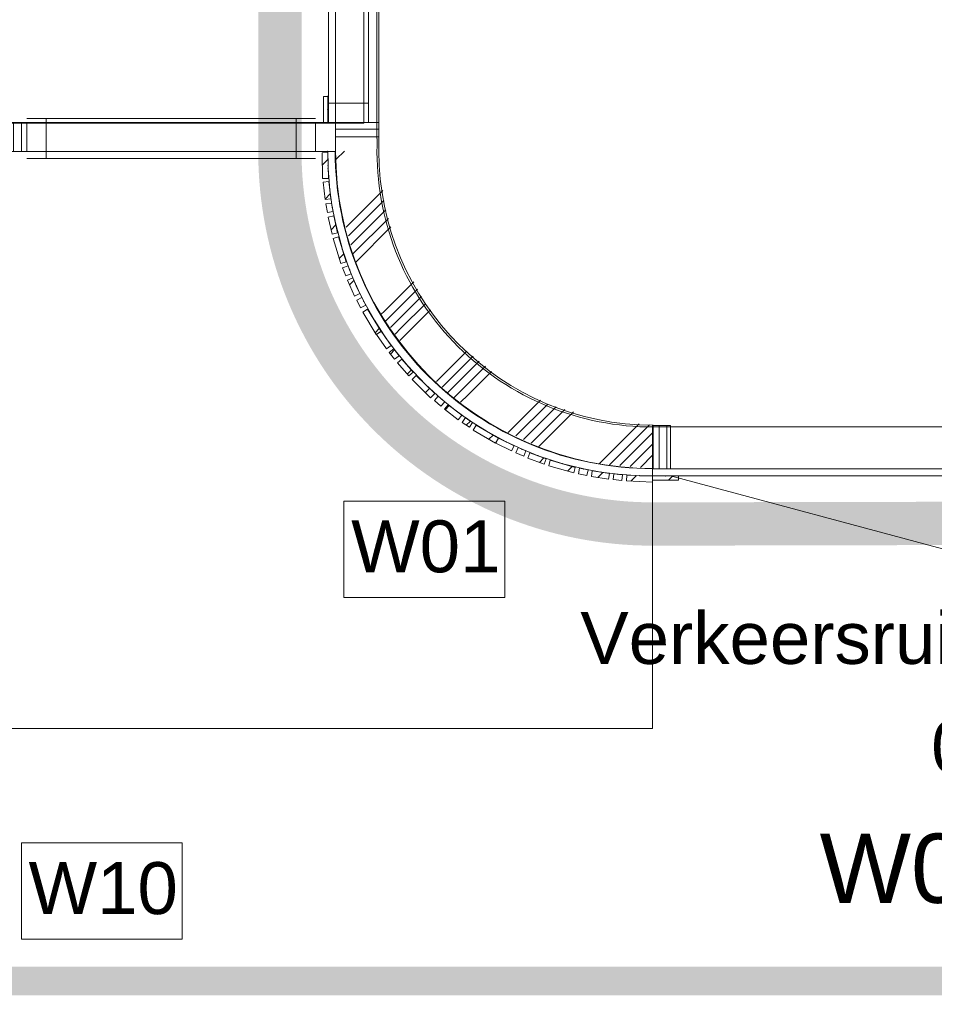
# Model space of a CAD drawing. Header units: millimetres. Extents: x -850 to 154668, y -80411 to 71019.
# Tile 200 of 236: x 72076 to 75244, y 8995 to 12406. Entities that reach past the tile are written whole.
import ezdxf
from ezdxf.enums import TextEntityAlignment as Align

# ---------------------------------------------------------------- set-up
doc = ezdxf.new("R2010")
doc.units = ezdxf.units.MM
doc.header["$MEASUREMENT"] = 0
doc.linetypes.add('B0703', pattern=[468.700004, 312.5, -156.200004])
for name, color, linetype in [('New_22 NC Binnenwanden', 7, 'Continuous'), ('New_22 NC Binnenwanden Deuren', 7, 'Continuous'), ('New_22 NC Binnenwanden Doorsnede-arcering', 7, 'Continuous'), ('New_22 NC Binnenwanden Ramen', 7, 'Continuous'), ('New_Info Wandafwerking aanduiding', 7, 'Continuous'), ('New_Info Wandafwerking aanduiding Doorsnede-arcering', 7, 'Continuous'), ('New_Z Ruimtefuncties', 7, 'Continuous'), ('New_Z Ruimtefuncties Zone omranding', 7, 'Continuous'), ('New_Z Ruimtefuncties Zone tekst', 7, 'Continuous')]:
    doc.layers.add(name, color=color, linetype=linetype)
doc.styles.add('GENERATED_STYLE_1', font='arial.ttf')
doc.styles.add('GENERATED_STYLE_2', font='arial.ttf')
pattern_1 = [(45, (0, 0), (-63.63961, 63.63961), [])]

# ---------------------------------------------------------------- blocks, each defined once
blk = doc.blocks.new('*X355')
at = {"layer": 'New_22 NC Binnenwanden Doorsnede-arcering', "color": 254, "linetype": 'Continuous', "lineweight": 0, "true_color": 0xe9ebeb}
for p, q in [((73170, 14127.4), (73320, 14127.4)), ((73170, 14100), (73320, 14100))]:
    blk.add_line(p, q, dxfattribs=at)
blk = doc.blocks.new('*X356')
at = {"layer": 'New_22 NC Binnenwanden Doorsnede-arcering', "color": 254, "linetype": 'Continuous', "lineweight": 0, "true_color": 0xe9ebeb}
for p, q in [((73170, 12027.4), (73320, 12027.4)), ((73170, 12000), (73320, 12000))]:
    blk.add_line(p, q, dxfattribs=at)
blk = doc.blocks.new('R3 bl ol 22_3')
at = {"layer": 'New_22 NC Binnenwanden Ramen', "color": 1, "linetype": 'Continuous', "lineweight": 0}
for p, q in [((-1000, 0), (-933, 0)), ((-933, 0), (-933, -139)), ((-933, 0), (-33.5, 0)), ((-33.5, -139), (-33.5, 0)), ((-33.5, 0), (0, 0)), ((0, 0), (33.5, 0)), ((33.5, 0), (33.5, -139)), ((33.5, 0), (466.5, 0)), ((466.5, -139), (466.5, 0)), ((466.5, 0), (500, 0)), ((500, 0), (533.5, 0)), ((533.5, 0), (533.5, -139)), ((533.5, 0), (933, 0)), ((933, -139), (933, 0)), ((933, 0), (1000, 0)), ((-933, -139), (-1000, -139)), ((-33.5, -139), (-933, -139)), ((0, -139), (-33.5, -139)), ((33.5, -139), (0, -139)), ((466.5, -139), (33.5, -139)), ((500, -139), (466.5, -139)), ((533.5, -139), (500, -139)), ((933, -139), (533.5, -139)), ((1000, -139), (933, -139))]:
    blk.add_line(p, q, dxfattribs=at)
at = {"layer": 'New_22 NC Binnenwanden Ramen', "color": 9, "linetype": 'Continuous', "lineweight": 0}
for p, q in [((-1000, -25), (1000, -25)), ((-1000, -175), (1000, -175))]:
    blk.add_line(p, q, dxfattribs=at)
at = {"layer": 'New_22 NC Binnenwanden Ramen', "color": 7, "linetype": 'Continuous', "lineweight": 0}
for p, q in [((-1000, -25), (-1000, -139)), ((-1000, -25), (-1000, -139)), ((1000, -25), (1000, -139)), ((1000, -25), (1000, -139)), ((-1000, -139), (-1000, -175)), ((1000, -139), (1000, -175))]:
    blk.add_line(p, q, dxfattribs=at)
blk = doc.blocks.new('Wall_84_1', base_point=(73170, 14151.3))
at = {"layer": 'New_22 NC Binnenwanden', "color": 8, "linetype": 'Continuous', "lineweight": 0, "true_color": 0x778488}
for p, q in [((73170, 14050.7), (73284, 14050.7)), ((73284, 14050.7), (73320, 14050.7)), ((73170, 12050.7), (73284, 12050.7)), ((73284, 12050.7), (73320, 12050.7))]:
    blk.add_line(p, q, dxfattribs=at)
at = {"layer": 'New_22 NC Binnenwanden', "color": 8, "linetype": 'Continuous', "lineweight": 0, "true_color": 0x778488, "flags": 128}
for points in [[(73170, 14151.3), (73170, 14050.7)], [(73320, 14050.7), (73320, 14151.3)], [(73170, 12050.7), (73170, 11951.3)], [(73320, 11951.3), (73320, 12050.7)]]:
    blk.add_lwpolyline(points, dxfattribs=at)
at = {"layer": 'New_22 NC Binnenwanden', "color": 8, "lineweight": 0, "true_color": 0x778488}
for name in ['*X355', '*X356']:
    blk.add_blockref(name, (0, 0), dxfattribs=at)
at = {"layer": 'New_22 NC Binnenwanden Ramen', "color": 1, "linetype": 'Continuous', "lineweight": 0, "xscale": -1, "zscale": 1000, "rotation": 90}
blk.add_blockref('R3 bl ol 22_3', (73145, 13050.7), dxfattribs=at)
blk = doc.blocks.new('*X359')
at = {"layer": 'New_22 NC Binnenwanden Doorsnede-arcering', "color": 254, "linetype": 'Continuous', "lineweight": 0, "true_color": 0xe9ebeb}
for p, q in [((74290.3, 10850.7), (74290.3, 11000.7)), ((74317.7, 10850.7), (74317.7, 11000.7))]:
    blk.add_line(p, q, dxfattribs=at)
blk = doc.blocks.new('D1 22_6')
at = {"layer": 'New_22 NC Binnenwanden Deuren', "color": 1, "linetype": 'Continuous', "lineweight": 0}
for q in [(-481.8, 267.6), (-517, 0)]:
    blk.add_line((517, 0), q, dxfattribs=at)
at = {"layer": 'New_22 NC Binnenwanden Deuren', "color": 7, "linetype": 'Continuous', "lineweight": 0}
for p, q in [((-517, -25), (-517, -139)), ((-517, -25), (-517, -139)), ((517, -25), (517, -139)), ((517, -25), (517, -139)), ((-517, -139), (-517, -175)), ((517, -139), (517, -175))]:
    blk.add_line(p, q, dxfattribs=at)
at = {"layer": 'New_22 NC Binnenwanden Deuren', "color": 1, "linetype": 'Continuous', "lineweight": 0}
blk.add_arc((517, 0), 1034, 165, 180, dxfattribs=at)
blk = doc.blocks.new('Wall_85_1', base_point=(74268, 10850.7))
at = {"layer": 'New_22 NC Binnenwanden', "color": 8, "linetype": 'Continuous', "lineweight": 0, "true_color": 0x778488}
for p, q in [((74329.7, 10964.7), (74329.7, 11000.7)), ((74329.7, 10850.7), (74329.7, 10964.7))]:
    blk.add_line(p, q, dxfattribs=at)
at = {"layer": 'New_22 NC Binnenwanden', "color": 8, "linetype": 'Continuous', "lineweight": 0, "true_color": 0x778488, "flags": 128}
for points in [[(74329.7, 11000.7), (74268, 11000.7)], [(74268, 11000.7), (74268, 10850.7)], [(74268, 10850.7), (74329.7, 10850.7)]]:
    blk.add_lwpolyline(points, dxfattribs=at)
at = {"layer": 'New_22 NC Binnenwanden', "color": 8, "lineweight": 0, "true_color": 0x778488}
blk.add_blockref('*X359', (0, 0), dxfattribs=at)
at = {"layer": 'New_22 NC Binnenwanden Deuren', "color": 1, "linetype": 'Continuous', "lineweight": 0, "zscale": 1000, "rotation": 180}
blk.add_blockref('D1 22_6', (74846.7, 10825.7), dxfattribs=at)
blk = doc.blocks.new('*X420')
at = {"layer": 'New_22 NC Binnenwanden Doorsnede-arcering', "color": 254, "linetype": 'Continuous', "lineweight": 0, "true_color": 0xe9ebeb}
for p, q in [((73200.5, 11951.3), (73172.5, 11923.2)), ((73333.4, 11815.1), (73206.1, 11687.8)), ((73336.9, 11779.8), (73214.3, 11657.2)), ((73343.7, 11747.9), (73222.5, 11626.6)), ((73352.8, 11718.1), (73230.7, 11596)), ((73361.8, 11688.3), (73240.2, 11566.7)), ((73440.4, 11497.8), (73337.7, 11395.2)), ((73453.9, 11472.5), (73357.1, 11375.8)), ((73467.4, 11447.3), (73376.5, 11356.4)), ((73337.7, 11395.2), (73328.3, 11385.7)), ((73481.2, 11422.2), (73395.9, 11337)), ((73498.6, 11400.9), (73415.3, 11317.6)), ((73357.1, 11375.8), (73344.3, 11362.9)), ((73376.5, 11356.4), (73360.2, 11340.1)), ((73395.9, 11337), (73376.2, 11317.3)), ((73415.3, 11317.6), (73392.2, 11294.4)), ((73624.7, 11257.9), (73549.9, 11183)), ((73646, 11240.4), (73569.3, 11163.6)), ((73667.3, 11222.9), (73588.7, 11144.2)), ((73688.6, 11205.4), (73608.1, 11124.8)), ((73549.9, 11183), (73519.2, 11152.4)), ((73569.3, 11163.6), (73538.6, 11133)), ((73709.9, 11187.9), (73627.5, 11105.4)), ((73588.7, 11144.2), (73558, 11113.6)), ((73608.1, 11124.8), (73579.9, 11096.7)), ((73627.5, 11105.4), (73602.8, 11080.8)), ((73879.2, 11088.2), (73767.6, 10976.5)), ((73904.5, 11074.6), (73794, 10964.1)), ((73933.9, 11065.3), (73820.5, 10951.8)), ((73963.7, 11056.2), (73846.9, 10939.5)), ((73993.5, 11047.2), (73873.4, 10927.1)), ((74221.4, 11006.1), (74083, 10867.7)), ((74245.7, 10991.6), (74118.7, 10864.5)), ((74256.7, 11002.6), (74245.7, 10991.6)), ((74265.1, 10972.2), (74154.4, 10861.4)), ((74270, 10977.1), (74265.1, 10972.2)), ((74270, 10938.3), (74190, 10858.3)), ((74270, 10899.5), (74225.7, 10855.2))]:
    blk.add_line(p, q, dxfattribs=at)
blk = doc.blocks.new('Wall_109_1', base_point=(73170, 11951.3))
at = {"layer": 'New_22 NC Binnenwanden', "color": 8, "linetype": 'Continuous', "lineweight": 0, "true_color": 0x778488, "flags": 128}
blk.add_lwpolyline([(74270, 11001.3), (74270, 10851.3)], dxfattribs=at)
at = {"layer": 'New_22 NC Binnenwanden', "color": 8, "linetype": 'Continuous', "lineweight": 0, "true_color": 0x778488}
for radius in [1100, 950]:
    blk.add_arc((74270, 11951.3), radius, 180, 270, dxfattribs=at)
at = {"layer": 'New_22 NC Binnenwanden', "color": 8, "lineweight": 0, "true_color": 0x778488}
blk.add_blockref('*X420', (0, 0), dxfattribs=at)
blk = doc.blocks.new('Curtain Wall_10_1')
at = {"layer": 'New_22 NC Binnenwanden Doorsnede-arcering', "linetype": 'Continuous', "lineweight": 0, "true_color": 0x000000}
h = blk.add_hatch(dxfattribs=at)
h.set_pattern_fill('310_Naaldhout__01__0001', color=18, style=0, pattern_type=2)
h.set_pattern_definition(pattern_1)
h.paths.add_polyline_path([(73128.1, 12050.7), (73143.1, 12050.7), (73143, 12140.7), (73128, 12140.7)])
at = {"layer": 'New_22 NC Binnenwanden', "color": 7, "linetype": 'Continuous', "lineweight": 0}
for p, q in [((73143, 12140.7), (73128, 12140.7)), ((73128, 12140.7), (73128.1, 12050.7)), ((73143, 12140.7), (73143.1, 12050.7)), ((73143.1, 12050.7), (73128.1, 12050.7))]:
    blk.add_line(p, q, dxfattribs=at)
at = {"layer": 'New_22 NC Binnenwanden', "color": 9, "linetype": 'B0703', "lineweight": 0}
for p, q in [((73143, 12140.7), (73143, 12095.7)), ((73143, 12095.7), (73143.1, 12050.7)), ((73143.1, 12050.7), (73143.1, 12050.7))]:
    blk.add_line(p, q, dxfattribs=at)
at = {"layer": 'New_22 NC Binnenwanden', "color": 1, "linetype": 'Continuous', "lineweight": 0}
for p, q in [((73143, 12140.7), (73143, 12140.7)), ((73143, 12095.7), (73143, 12140.7)), ((73143.1, 12050.7), (73143, 12095.7)), ((73143.1, 12050.7), (73143.1, 12050.7))]:
    blk.add_line(p, q, dxfattribs=at)
at = {"layer": 'New_22 NC Binnenwanden', "color": 9, "linetype": 'B0703', "lineweight": 0}
for p in [(73143, 12140.7), (73143, 12095.7)]:
    blk.add_point(p, dxfattribs=at)
at = {"layer": 'New_22 NC Binnenwanden', "color": 1, "linetype": 'Continuous', "lineweight": 0}
for p in [(73143, 12140.7), (73143, 12095.7), (73143, 12095.7), (73143.1, 12050.7)]:
    blk.add_point(p, dxfattribs=at)
blk = doc.blocks.new('Curtain Wall_16_1')
at = {"layer": 'New_22 NC Binnenwanden Doorsnede-arcering', "linetype": 'Continuous', "lineweight": 0, "true_color": 0x000000}
h = blk.add_hatch(dxfattribs=at)
h.set_pattern_fill('310_Naaldhout__01__0001', color=18, style=0, pattern_type=2)
h.set_pattern_definition(pattern_1)
h.paths.add_polyline_path([(73124.9, 11855.6), (73144.9, 11856), (73143.1, 11946), (73123.1, 11945.6)])
h = blk.add_hatch(dxfattribs=at)
h.set_pattern_fill('310_Naaldhout__01__0001', color=18, style=0, pattern_type=2)
h.set_pattern_definition(pattern_1)
h.paths.add_polyline_path([(73133.7, 11783.8), (73153.6, 11786), (73147, 11845.7), (73127.1, 11843.5)])
h = blk.add_hatch(dxfattribs=at)
h.set_pattern_fill('310_Naaldhout__01__0001', color=18, style=0, pattern_type=2)
h.set_pattern_definition(pattern_1)
h.paths.add_polyline_path([(73141.5, 11738.3), (73161.2, 11741.7), (73156.2, 11771.2), (73136.5, 11767.9)])
h = blk.add_hatch(dxfattribs=at)
h.set_pattern_fill('310_Naaldhout__01__0001', color=18, style=0, pattern_type=2)
h.set_pattern_definition(pattern_1)
h.paths.add_polyline_path([(73157.7, 11663.8), (73177.1, 11668.4), (73163.5, 11726.8), (73144.1, 11722.3)])
h = blk.add_hatch(dxfattribs=at)
h.set_pattern_fill('310_Naaldhout__01__0001', color=18, style=0, pattern_type=2)
h.set_pattern_definition(pattern_1)
h.paths.add_polyline_path([(73187.8, 11561.8), (73206.9, 11567.7), (73180.4, 11653.7), (73161.3, 11647.8)])
h = blk.add_hatch(dxfattribs=at)
h.set_pattern_fill('310_Naaldhout__01__0001', color=18, style=0, pattern_type=2)
h.set_pattern_definition(pattern_1)
h.paths.add_polyline_path([(73205.1, 11518.7), (73223.7, 11525.9), (73213, 11553.9), (73194.3, 11546.7)])
h = blk.add_hatch(dxfattribs=at)
h.set_pattern_fill('310_Naaldhout__01__0001', color=18, style=0, pattern_type=2)
h.set_pattern_definition(pattern_1)
h.paths.add_polyline_path([(73235.6, 11448.9), (73253.8, 11457.2), (73229.2, 11511.9), (73211, 11503.6)])
h = blk.add_hatch(dxfattribs=at)
h.set_pattern_fill('310_Naaldhout__01__0001', color=18, style=0, pattern_type=2)
h.set_pattern_definition(pattern_1)
h.paths.add_polyline_path([(73256.8, 11407.9), (73274.5, 11417.2), (73260.7, 11443.8), (73243, 11434.5)])
h = blk.add_hatch(dxfattribs=at)
h.set_pattern_fill('310_Naaldhout__01__0001', color=18, style=0, pattern_type=2)
h.set_pattern_definition(pattern_1)
h.paths.add_polyline_path([(73310.4, 11316.2), (73327.5, 11326.5), (73281, 11403.5), (73263.9, 11393.2)])
h = blk.add_hatch(dxfattribs=at)
h.set_pattern_fill('310_Naaldhout__01__0001', color=18, style=0, pattern_type=2)
h.set_pattern_definition(pattern_1)
h.paths.add_polyline_path([(73345.9, 11266.1), (73362.3, 11277.6), (73328.1, 11326.8), (73311.6, 11315.4)])
h = blk.add_hatch(dxfattribs=at)
h.set_pattern_fill('310_Naaldhout__01__0001', color=18, style=0, pattern_type=2)
h.set_pattern_definition(pattern_1)
h.paths.add_polyline_path([(73374.4, 11229.8), (73390.2, 11242.2), (73371.7, 11265.8), (73355.9, 11253.5)])
h = blk.add_hatch(dxfattribs=at)
h.set_pattern_fill('310_Naaldhout__01__0001', color=18, style=0, pattern_type=2)
h.set_pattern_definition(pattern_1)
h.paths.add_polyline_path([(73424.1, 11172.1), (73439.1, 11185.3), (73399.3, 11230.2), (73384.3, 11217)])
h = blk.add_hatch(dxfattribs=at)
h.set_pattern_fill('310_Naaldhout__01__0001', color=18, style=0, pattern_type=2)
h.set_pattern_definition(pattern_1)
h.paths.add_polyline_path([(73499.2, 11096.7), (73513.2, 11111), (73449, 11173.9), (73435, 11159.7)])
h = blk.add_hatch(dxfattribs=at)
h.set_pattern_fill('310_Naaldhout__01__0001', color=18, style=0, pattern_type=2)
h.set_pattern_definition(pattern_1)
h.paths.add_polyline_path([(73535, 11067), (73548, 11082.2), (73525.2, 11101.7), (73512.2, 11086.5)])
h = blk.add_hatch(dxfattribs=at)
h.set_pattern_fill('310_Naaldhout__01__0001', color=18, style=0, pattern_type=2)
h.set_pattern_definition(pattern_1)
h.paths.add_polyline_path([(73595, 11020.3), (73607.2, 11036.2), (73559.4, 11072.5), (73547.3, 11056.6)])
h = blk.add_hatch(dxfattribs=at)
h.set_pattern_fill('310_Naaldhout__01__0001', color=18, style=0, pattern_type=2)
h.set_pattern_definition(pattern_1)
h.paths.add_polyline_path([(73633.2, 10994.3), (73644.4, 11010.9), (73619.6, 11027.7), (73608.4, 11011.1)])
h = blk.add_hatch(dxfattribs=at)
h.set_pattern_fill('310_Naaldhout__01__0001', color=18, style=0, pattern_type=2)
h.set_pattern_definition(pattern_1)
h.paths.add_polyline_path([(73724.1, 10939.2), (73734.2, 10956.4), (73656.6, 11002), (73646.4, 10984.7)])
h = blk.add_hatch(dxfattribs=at)
h.set_pattern_fill('310_Naaldhout__01__0001', color=18, style=0, pattern_type=2)
h.set_pattern_definition(pattern_1)
h.paths.add_polyline_path([(73779.1, 10912.1), (73788.1, 10930), (73734.5, 10956.9), (73725.5, 10939.1)])
h = blk.add_hatch(dxfattribs=at)
h.set_pattern_fill('310_Naaldhout__01__0001', color=18, style=0, pattern_type=2)
h.set_pattern_definition(pattern_1)
h.paths.add_polyline_path([(73821.5, 10893.8), (73829.4, 10912.1), (73801.9, 10924.1), (73794, 10905.7)])
h = blk.add_hatch(dxfattribs=at)
h.set_pattern_fill('310_Naaldhout__01__0001', color=18, style=0, pattern_type=2)
h.set_pattern_definition(pattern_1)
h.paths.add_polyline_path([(73892.7, 10866.6), (73899.5, 10885.4), (73843.2, 10906), (73836.3, 10887.2)])
h = blk.add_hatch(dxfattribs=at)
h.set_pattern_fill('310_Naaldhout__01__0001', color=18, style=0, pattern_type=2)
h.set_pattern_definition(pattern_1)
h.paths.add_polyline_path([(73994.7, 10836.2), (74000.2, 10855.4), (73913.6, 10880.1), (73908.1, 10860.9)])
h = blk.add_hatch(dxfattribs=at)
h.set_pattern_fill('310_Naaldhout__01__0001', color=18, style=0, pattern_type=2)
h.set_pattern_definition(pattern_1)
h.paths.add_polyline_path([(74040.2, 10827.1), (74044.4, 10846.7), (74015.1, 10853), (74010.9, 10833.4)])
h = blk.add_hatch(dxfattribs=at)
h.set_pattern_fill('310_Naaldhout__01__0001', color=18, style=0, pattern_type=2)
h.set_pattern_definition(pattern_1)
h.paths.add_polyline_path([(74115.3, 10814.6), (74118.4, 10834.4), (74059.1, 10843.6), (74056, 10823.8)])
h = blk.add_hatch(dxfattribs=at)
h.set_pattern_fill('310_Naaldhout__01__0001', color=18, style=0, pattern_type=2)
h.set_pattern_definition(pattern_1)
h.paths.add_polyline_path([(74161.2, 10810), (74163.2, 10829.9), (74133.3, 10832.8), (74131.4, 10812.9)])
h = blk.add_hatch(dxfattribs=at)
h.set_pattern_fill('310_Naaldhout__01__0001', color=18, style=0, pattern_type=2)
h.set_pattern_definition(pattern_1)
h.paths.add_polyline_path([(74267.2, 10804.5), (74268.1, 10824.5), (74178.1, 10828.1), (74177.3, 10808.2)])
at = {"layer": 'New_22 NC Binnenwanden', "color": 7, "linetype": 'Continuous', "lineweight": 0}
for p, q in [((73143.1, 11946), (73123.1, 11945.6)), ((73123.1, 11945.6), (73124.9, 11855.6)), ((73143.1, 11946), (73144.9, 11856)), ((73144.9, 11856), (73124.9, 11855.6)), ((73147, 11845.7), (73127.1, 11843.5)), ((73127.1, 11843.5), (73133.7, 11783.8)), ((73147, 11845.7), (73153.6, 11786)), ((73153.6, 11786), (73133.7, 11783.8)), ((73156.2, 11771.2), (73136.5, 11767.9)), ((73156.2, 11771.2), (73161.2, 11741.7)), ((73136.5, 11767.9), (73141.5, 11738.3)), ((73161.2, 11741.7), (73141.5, 11738.3)), ((73163.5, 11726.8), (73144.1, 11722.3)), ((73144.1, 11722.3), (73157.7, 11663.8)), ((73163.5, 11726.8), (73177.1, 11668.4)), ((73177.1, 11668.4), (73157.7, 11663.8)), ((73180.4, 11653.7), (73161.3, 11647.8)), ((73161.3, 11647.8), (73187.8, 11561.8)), ((73180.4, 11653.7), (73206.9, 11567.7)), ((73206.9, 11567.7), (73187.8, 11561.8)), ((73213, 11553.9), (73194.3, 11546.7)), ((73194.3, 11546.7), (73205.1, 11518.7)), ((73213, 11553.9), (73223.7, 11525.9)), ((73223.7, 11525.9), (73205.1, 11518.7)), ((73229.2, 11511.9), (73211, 11503.6)), ((73211, 11503.6), (73235.6, 11448.9)), ((73229.2, 11511.9), (73253.8, 11457.2)), ((73253.8, 11457.2), (73235.6, 11448.9)), ((73260.7, 11443.8), (73243, 11434.5)), ((73243, 11434.5), (73256.8, 11407.9)), ((73260.7, 11443.8), (73274.5, 11417.2)), ((73274.5, 11417.2), (73256.8, 11407.9)), ((73281, 11403.5), (73263.9, 11393.2)), ((73281, 11403.5), (73327.5, 11326.5)), ((73263.9, 11393.2), (73310.4, 11316.2)), ((73327.5, 11326.5), (73310.4, 11316.2)), ((73328.1, 11326.8), (73311.6, 11315.4)), ((73328.1, 11326.8), (73362.3, 11277.6)), ((73311.6, 11315.4), (73345.9, 11266.1)), ((73362.3, 11277.6), (73345.9, 11266.1)), ((73371.7, 11265.8), (73355.9, 11253.5)), ((73371.7, 11265.8), (73390.2, 11242.2)), ((73355.9, 11253.5), (73374.4, 11229.8)), ((73390.2, 11242.2), (73374.4, 11229.8)), ((73399.3, 11230.2), (73384.3, 11217)), ((73399.3, 11230.2), (73439.1, 11185.3)), ((73384.3, 11217), (73424.1, 11172.1)), ((73439.1, 11185.3), (73424.1, 11172.1)), ((73449, 11173.9), (73435, 11159.7)), ((73435, 11159.7), (73499.2, 11096.7)), ((73449, 11173.9), (73513.2, 11111)), ((73513.2, 11111), (73499.2, 11096.7)), ((73525.2, 11101.7), (73512.2, 11086.5)), ((73525.2, 11101.7), (73548, 11082.2)), ((73512.2, 11086.5), (73535, 11067)), ((73548, 11082.2), (73535, 11067)), ((73559.4, 11072.5), (73547.3, 11056.6)), ((73547.3, 11056.6), (73595, 11020.3)), ((73559.4, 11072.5), (73607.2, 11036.2)), ((73607.2, 11036.2), (73595, 11020.3)), ((73619.6, 11027.7), (73608.4, 11011.1)), ((73619.6, 11027.7), (73644.4, 11010.9)), ((73608.4, 11011.1), (73633.2, 10994.3)), ((73644.4, 11010.9), (73633.2, 10994.3)), ((73656.6, 11002), (73646.4, 10984.7)), ((73646.4, 10984.7), (73724.1, 10939.2)), ((73656.6, 11002), (73734.2, 10956.4)), ((73734.2, 10956.4), (73724.1, 10939.2)), ((73734.5, 10956.9), (73725.5, 10939.1)), ((73734.5, 10956.9), (73788.1, 10930)), ((73725.5, 10939.1), (73779.1, 10912.1)), ((73788.1, 10930), (73779.1, 10912.1)), ((73801.9, 10924.1), (73794, 10905.7)), ((73801.9, 10924.1), (73829.4, 10912.1)), ((73794, 10905.7), (73821.5, 10893.8)), ((73829.4, 10912.1), (73821.5, 10893.8)), ((73843.2, 10906), (73836.3, 10887.2)), ((73836.3, 10887.2), (73892.7, 10866.6)), ((73843.2, 10906), (73899.5, 10885.4)), ((73899.5, 10885.4), (73892.7, 10866.6)), ((73913.6, 10880.1), (73908.1, 10860.9)), ((73908.1, 10860.9), (73994.7, 10836.2)), ((73913.6, 10880.1), (74000.2, 10855.4)), ((74000.2, 10855.4), (73994.7, 10836.2)), ((74015.1, 10853), (74010.9, 10833.4)), ((74015.1, 10853), (74044.4, 10846.7)), ((74010.9, 10833.4), (74040.2, 10827.1)), ((74044.4, 10846.7), (74040.2, 10827.1)), ((74059.1, 10843.6), (74056, 10823.8)), ((74056, 10823.8), (74115.3, 10814.6)), ((74059.1, 10843.6), (74118.4, 10834.4)), ((74118.4, 10834.4), (74115.3, 10814.6)), ((74133.3, 10832.8), (74131.4, 10812.9)), ((74133.3, 10832.8), (74163.2, 10829.9)), ((74163.2, 10829.9), (74161.2, 10810)), ((74178.1, 10828.1), (74177.3, 10808.2)), ((74178.1, 10828.1), (74268.1, 10824.5)), ((74268.1, 10824.5), (74267.2, 10804.5)), ((74131.4, 10812.9), (74161.2, 10810)), ((74177.3, 10808.2), (74267.2, 10804.5))]:
    blk.add_line(p, q, dxfattribs=at)
at = {"layer": 'New_22 NC Binnenwanden', "color": 9, "linetype": 'B0703', "lineweight": 0}
for p, q in [((73143, 11950.7), (73144, 11901)), ((73144, 11901), (73144.2, 11890.6)), ((73144.2, 11890.6), (73150.3, 11815.9)), ((73150.3, 11815.9), (73158.7, 11756.5)), ((73158.7, 11756.5), (73170.3, 11697.6)), ((73170.3, 11697.6), (73193.7, 11610.7)), ((73193.7, 11610.7), (73218.4, 11539.9)), ((73218.4, 11539.9), (73241.5, 11484.5)), ((73241.5, 11484.5), (73267.6, 11430.5)), ((73267.6, 11430.5), (73304.3, 11365)), ((73304.3, 11365), (73345.2, 11302.2)), ((73345.2, 11302.2), (73380.9, 11254)), ((73380.9, 11254), (73419.2, 11207.8)), ((73419.2, 11207.8), (73481.1, 11142.5)), ((73481.1, 11142.5), (73536.6, 11092)), ((73536.6, 11092), (73583.3, 11054.3)), ((73583.3, 11054.3), (73632, 11019.3)), ((73632, 11019.3), (73695.4, 10979.2)), ((73695.4, 10979.2), (73761.3, 10943.5)), ((73761.3, 10943.5), (73815.7, 10918.1)), ((73815.7, 10918.1), (73871.4, 10895.7)), ((73871.4, 10895.7), (73956.9, 10867.8)), ((73956.9, 10867.8), (74029.7, 10849.8)), ((74029.7, 10849.8), (74088.7, 10839)), ((74088.7, 10839), (74148.3, 10831.4)), ((74148.3, 10831.4), (74223.1, 10826.3)), ((74223.1, 10826.3), (74268, 10825.7))]:
    blk.add_line(p, q, dxfattribs=at)
at = {"layer": 'New_22 NC Binnenwanden', "color": 1, "linetype": 'Continuous', "lineweight": 0}
for p, q in [((73144, 11901), (73143, 11950.7)), ((73144.2, 11890.6), (73144, 11901)), ((73150.3, 11815.9), (73144.2, 11890.6)), ((73158.7, 11756.5), (73150.3, 11815.9)), ((73170.3, 11697.6), (73158.7, 11756.5)), ((73193.7, 11610.7), (73170.3, 11697.6)), ((73218.4, 11539.9), (73193.7, 11610.7)), ((73241.5, 11484.5), (73218.4, 11539.9)), ((73267.6, 11430.5), (73241.5, 11484.5)), ((73304.3, 11365), (73267.6, 11430.5)), ((73345.2, 11302.2), (73304.3, 11365)), ((73380.9, 11254), (73345.2, 11302.2)), ((73419.2, 11207.8), (73380.9, 11254)), ((73481.1, 11142.5), (73419.2, 11207.8)), ((73536.6, 11092), (73481.1, 11142.5)), ((73583.3, 11054.3), (73536.6, 11092)), ((73632, 11019.3), (73583.3, 11054.3)), ((73695.4, 10979.2), (73632, 11019.3)), ((73761.3, 10943.5), (73695.4, 10979.2)), ((73815.7, 10918.1), (73761.3, 10943.5)), ((73871.4, 10895.7), (73815.7, 10918.1)), ((73956.9, 10867.8), (73871.4, 10895.7)), ((74029.7, 10849.8), (73956.9, 10867.8)), ((74088.7, 10839), (74029.7, 10849.8)), ((74148.3, 10831.4), (74088.7, 10839)), ((74223.1, 10826.3), (74148.3, 10831.4)), ((74268, 10825.7), (74223.1, 10826.3))]:
    blk.add_line(p, q, dxfattribs=at)
at = {"layer": 'New_22 NC Binnenwanden', "color": 9, "linetype": 'B0703', "lineweight": 0}
for p in [(73143, 11950.7), (73144, 11901), (73144.2, 11890.6), (73150.3, 11815.9), (73158.7, 11756.5), (73170.3, 11697.6), (73193.7, 11610.7), (73218.4, 11539.9), (73241.5, 11484.5), (73267.6, 11430.5), (73304.3, 11365), (73345.2, 11302.2), (73380.9, 11254), (73419.2, 11207.8), (73481.1, 11142.5), (73536.6, 11092), (73583.3, 11054.3), (73632, 11019.3), (73695.4, 10979.2), (73761.3, 10943.5), (73815.7, 10918.1), (73871.4, 10895.7), (73956.9, 10867.8), (74029.7, 10849.8), (74088.7, 10839), (74148.3, 10831.4), (74223.1, 10826.3), (74268, 10825.7)]:
    blk.add_point(p, dxfattribs=at)
at = {"layer": 'New_22 NC Binnenwanden', "color": 1, "linetype": 'Continuous', "lineweight": 0}
for p in [(73143, 11950.7), (73144, 11901), (73144.2, 11890.6), (73150.3, 11815.9), (73158.7, 11756.5), (73170.3, 11697.6), (73193.7, 11610.7), (73218.4, 11539.9), (73241.5, 11484.5), (73267.6, 11430.5), (73304.3, 11365), (73345.2, 11302.2), (73380.9, 11254), (73419.2, 11207.8), (73481.1, 11142.5), (73536.6, 11092), (73583.3, 11054.3), (73632, 11019.3), (73695.4, 10979.2), (73761.3, 10943.5), (73815.7, 10918.1), (73871.4, 10895.7), (73956.9, 10867.8), (74029.7, 10849.8), (74088.7, 10839), (74148.3, 10831.4), (74223.1, 10826.3), (74268, 10825.7)]:
    blk.add_point(p, dxfattribs=at)
blk = doc.blocks.new('Curtain Wall_17_1')
at = {"layer": 'New_22 NC Binnenwanden Doorsnede-arcering', "linetype": 'Continuous', "lineweight": 0, "true_color": 0x000000}
h = blk.add_hatch(dxfattribs=at)
h.set_pattern_fill('310_Naaldhout__01__0001', color=18, style=0, pattern_type=2)
h.set_pattern_definition(pattern_1)
h.paths.add_polyline_path([(74358, 10810.7), (74358, 10825.7), (74268, 10825.7), (74268, 10810.7)])
at = {"layer": 'New_22 NC Binnenwanden', "color": 9, "linetype": 'B0703', "lineweight": 0}
for p, q in [((74268, 10825.7), (74313, 10825.7)), ((74268, 10825.7), (74268, 10825.7)), ((74313, 10825.7), (74358, 10825.7)), ((74358, 10825.7), (74358, 10825.7))]:
    blk.add_line(p, q, dxfattribs=at)
at = {"layer": 'New_22 NC Binnenwanden', "color": 1, "linetype": 'Continuous', "lineweight": 0}
for p, q in [((74268, 10825.7), (74268, 10825.7)), ((74313, 10825.7), (74268, 10825.7)), ((74358, 10825.7), (74313, 10825.7))]:
    blk.add_line(p, q, dxfattribs=at)
at = {"layer": 'New_22 NC Binnenwanden', "color": 7, "linetype": 'Continuous', "lineweight": 0}
for p, q in [((74358, 10825.7), (74268, 10825.7)), ((74268, 10825.7), (74268, 10810.7)), ((74358, 10825.7), (74358, 10810.7)), ((74358, 10810.7), (74268, 10810.7))]:
    blk.add_line(p, q, dxfattribs=at)
at = {"layer": 'New_22 NC Binnenwanden', "color": 9, "linetype": 'B0703', "lineweight": 0}
for p in [(74268, 10825.7), (74313, 10825.7), (74313, 10825.7), (74358, 10825.7)]:
    blk.add_point(p, dxfattribs=at)
at = {"layer": 'New_22 NC Binnenwanden', "color": 1, "linetype": 'Continuous', "lineweight": 0}
for p in [(74268, 10825.7), (74313, 10825.7), (74313, 10825.7), (74358, 10825.7), (74358, 10825.7)]:
    blk.add_point(p, dxfattribs=at)
blk = doc.blocks.new('R1 22_14')
at = {"layer": 'New_22 NC Binnenwanden Ramen', "color": 1, "linetype": 'Continuous', "lineweight": 0}
for p, q in [((-500, 0), (-433, 0)), ((-433, 0), (-433, -139)), ((-433, 0), (433, 0)), ((433, -139), (433, 0)), ((433, 0), (500, 0)), ((-433, -139), (-500, -139)), ((433, -139), (-433, -139)), ((500, -139), (433, -139))]:
    blk.add_line(p, q, dxfattribs=at)
at = {"layer": 'New_22 NC Binnenwanden Ramen', "color": 9, "linetype": 'Continuous', "lineweight": 0}
for p, q in [((-500, -25), (500, -25)), ((-500, -125), (500, -125))]:
    blk.add_line(p, q, dxfattribs=at)
at = {"layer": 'New_22 NC Binnenwanden Ramen', "color": 7, "linetype": 'Continuous', "lineweight": 0}
for p, q in [((-500, -125), (-500, -25)), ((-500, -125), (-500, -25)), ((500, -125), (500, -25)), ((500, -125), (500, -25))]:
    blk.add_line(p, q, dxfattribs=at)
blk = doc.blocks.new('Wall_564_1', base_point=(72100.2, 12050.1))
at = {"layer": 'New_22 NC Binnenwanden', "color": 8, "linetype": 'Continuous', "lineweight": 0, "true_color": 0x778488}
for p, q in [((72100.2, 12050.1), (72100.2, 11950.1)), ((73100.2, 12050), (73100.2, 11950))]:
    blk.add_line(p, q, dxfattribs=at)
at = {"layer": 'New_22 NC Binnenwanden', "color": 8, "linetype": 'Continuous', "lineweight": 0, "true_color": 0x778488, "flags": 128}
for points in [[(73170, 12050), (73100.2, 12050)], [(73170, 11950), (73170, 12050)], [(73100.2, 11950), (73170, 11950)]]:
    blk.add_lwpolyline(points, dxfattribs=at)
at = {"layer": 'New_22 NC Binnenwanden Ramen', "color": 1, "linetype": 'Continuous', "lineweight": 0, "xscale": -0.9999999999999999, "zscale": 1000, "rotation": 179.9953793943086}
blk.add_blockref('R1 22_14', (72600.2, 11925.1), dxfattribs=at)
blk = doc.blocks.new('*X3025')
at = {"layer": 'New_22 NC Binnenwanden Doorsnede-arcering', "color": 254, "linetype": 'Continuous', "lineweight": 0, "true_color": 0xe9ebeb}
for p, q in [((71509.7, 12050.1), (71509.7, 11950.1)), ((71700, 12050.1), (71700, 11950.1)), ((71727.4, 12050.1), (71727.4, 11950.1)), ((71754.9, 12050.1), (71754.9, 11950.1)), ((71782.3, 12050.1), (71782.3, 11950.1)), ((71809.7, 12050.1), (71809.7, 11950.1)), ((72000, 12050.1), (72000, 11950.1)), ((72027.4, 12050.1), (72027.4, 11950.1)), ((72054.9, 12050.1), (72054.9, 11950.1)), ((72082.3, 12050.1), (72082.3, 11950.1))]:
    blk.add_line(p, q, dxfattribs=at)
blk = doc.blocks.new('Wall_631_1', base_point=(68607, 12050.1))
at = {"layer": 'New_22 NC Binnenwanden', "color": 8, "linetype": 'Continuous', "lineweight": 0, "true_color": 0x778488, "flags": 128}
for points in [[(72100.2, 12050.1), (71490, 12050.1)], [(72100.2, 11950.1), (72100.2, 12050.1)], [(71490, 11950.1), (72100.2, 11950.1)]]:
    blk.add_lwpolyline(points, dxfattribs=at)
at = {"layer": 'New_22 NC Binnenwanden', "color": 8, "lineweight": 0, "true_color": 0x778488}
blk.add_blockref('*X3025', (0, 0), dxfattribs=at)
blk = doc.blocks.new('Verkeersruimte_0.82_39_1', base_point=(74893.4, 9829.7))
at = {"layer": 'New_Z Ruimtefuncties Zone tekst', "color": 2, "lineweight": 0}
for tag, height, style, p in [('DUMMY_938', 180, 'GENERATED_STYLE_1', (75722.1, 10395.5)), ('ROOM_NAME', 180, 'GENERATED_STYLE_1', (75722.1, 10354.3)), ('DUMMY_939', 180, 'GENERATED_STYLE_1', (75722.1, 10018.3)), ('ROOM_NUMBER', 180, 'GENERATED_STYLE_1', (75722.1, 9977.2)), ('stWallCovering', 240, 'GENERATED_STYLE_2', (75722.1, 9586.3))]:
    blk.add_attdef(tag, text='', height=height, dxfattribs=dict(at, style=style)).set_placement(p, align=Align.TOP_RIGHT)
at = {"layer": 'New_Z Ruimtefuncties Zone tekst', "color": 2, "lineweight": 0, "style": 'GENERATED_STYLE_2'}
blk.add_attdef('DUMMY_940', text='', height=240, dxfattribs=at).set_placement((74064.8, 9641.2), align=Align.TOP_LEFT)
blk = doc.blocks.new('Wall_719_1', base_point=(44365.9, 9025.9))
at = {"layer": 'New_Info Wandafwerking aanduiding Doorsnede-arcering', "linetype": 'Continuous', "lineweight": 0}
blk.add_hatch(color=1, dxfattribs=at).paths.add_polyline_path([(87837.1, 9125.9), (44365.9, 9125.9), (44365.9, 9025.9), (87837.1, 9025.9)])
blk = doc.blocks.new('Wall_763_1', base_point=(73052, 11950))
at = {"layer": 'New_Info Wandafwerking aanduiding Doorsnede-arcering', "linetype": 'Continuous', "lineweight": 0, "true_color": 0x99a3a6}
blk.add_hatch(color=253, dxfattribs=at).paths.add_polyline_path([(72902, 11950, 0.414248), (74268.2, 10584), (74268, 10734, -0.414214), (73052, 11950)])
blk = doc.blocks.new('Wall_764_1', base_point=(74268, 10734))
at = {"layer": 'New_Info Wandafwerking aanduiding Doorsnede-arcering', "linetype": 'Continuous', "lineweight": 0, "true_color": 0x99a3a6}
blk.add_hatch(color=253, dxfattribs=at).paths.add_polyline_path([(74268.2, 10584), (79660.5, 10595.1), (79656.3, 10745.1), (74268, 10734)])
blk = doc.blocks.new('Wall_770_1', base_point=(73052, 14150))
at = {"layer": 'New_Info Wandafwerking aanduiding Doorsnede-arcering', "linetype": 'Continuous', "lineweight": 0, "true_color": 0x99a3a6}
blk.add_hatch(color=253, dxfattribs=at).paths.add_polyline_path([(72902, 14150), (72902, 11950), (73052, 11950), (73052, 14150)])

msp = doc.modelspace()

# ---------------------------------------------------------------- linework, layer by layer
at = {"layer": 'New_Info Wandafwerking aanduiding', "color": 9, "linetype": 'Continuous', "lineweight": 0, "flags": 128}
for points in [[(73198.9, 10737.8), (73755.8, 10737.8), (73755.8, 10404.9), (73198.9, 10404.9)], [(72081.7, 9554), (72638.6, 9554), (72638.6, 9221.1), (72081.7, 9221.1)]]:
    msp.add_lwpolyline(points, close=True, dxfattribs=at)
at = {"layer": 'New_Z Ruimtefuncties Zone omranding', "color": 41, "linetype": 'Continuous', "lineweight": 0, "true_color": 0xffdd55, "flags": 128}
msp.add_lwpolyline([(47375.4, 29975), (47375.4, 26302.2), (61260, 26308.3), (61261, 19351.7, -0.295235), (61910, 18348.4), (61910, 12048.4), (62190, 12048.4), (73268, 12048.4), (73268, 14148.3, -0.414214), (74268, 15148.3), (77660, 15148.3), (77660, 17150), (75260.1, 17150), (75260.1, 30198.3), (62011.9, 30198.3), (62011.9, 29975)], format="xyb", close=True, dxfattribs=at)
at = {"layer": 'New_Z Ruimtefuncties Zone omranding', "color": 41, "linetype": 'Continuous', "lineweight": 0, "true_color": 0xffeeaa, "flags": 128}
msp.add_lwpolyline([(74268, 15106.7, 0.414211), (73312.6, 14150), (73312.6, 11994.6), (73314.3, 11994.6, 0.414214), (74223.4, 10996.3), (74223.4, 10995.9), (79555, 10995.9, 0.414214), (80510.4, 11951.3), (80510.4, 14150, 0.414214), (79555, 15105.4), (77760, 15105.4)], format="xyb", close=True, dxfattribs=at)
at = {"layer": 'New_Z Ruimtefuncties Zone omranding', "color": 41, "linetype": 'Continuous', "lineweight": 0, "true_color": 0xe1e196, "flags": 128}
msp.add_lwpolyline([(60820.8, 9950), (74268, 9950), (74268, 10850.6, -0.414214), (73168.6, 11950), (61910, 11950), (61910, 12102.7, -0.40164), (60820.8, 11050.1)], format="xyb", close=True, dxfattribs=at)
at = {"layer": 'New_Z Ruimtefuncties Zone omranding', "color": 41, "linetype": 'Continuous', "lineweight": 0, "true_color": 0xffeeaa, "flags": 128}
msp.add_lwpolyline([(44410, 8950), (66960, 8950), (77060, 8950), (77060, 10850.6), (74268, 10850.6), (74268, 9950), (60820.8, 9950)], dxfattribs=at)

# ---------------------------------------------------------------- block references
at = {"layer": 'New_22 NC Binnenwanden', "color": 8, "lineweight": 0, "true_color": 0x778488}
for name, p in [('Wall_84_1', (73170, 14151.3)), ('Wall_631_1', (68607, 12050.1)), ('Wall_564_1', (72100.2, 12050.1)), ('Wall_109_1', (73170, 11951.3)), ('Wall_85_1', (74268, 10850.7))]:
    msp.add_blockref(name, p, dxfattribs=at)
at = {"layer": 'New_22 NC Binnenwanden', "linetype": 'Continuous', "lineweight": 0}
for name in ['Curtain Wall_10_1', 'Curtain Wall_16_1', 'Curtain Wall_17_1']:
    msp.add_blockref(name, (0, 0), dxfattribs=at)
at = {"layer": 'New_Info Wandafwerking aanduiding', "color": 1, "lineweight": 0}
for name, p in [('Wall_770_1', (73052, 14150)), ('Wall_763_1', (73052, 11950)), ('Wall_764_1', (74268, 10734)), ('Wall_719_1', (44365.9, 9025.9))]:
    msp.add_blockref(name, p, dxfattribs=at)
at = {"layer": 'New_Z Ruimtefuncties', "color": 2, "linetype": 'Continuous', "lineweight": 0}
msp.add_blockref('Verkeersruimte_0.82_39_1', (74893.4, 9829.7), dxfattribs=at).add_auto_attribs({'ROOM_NAME': 'Verkeersruimte', 'ROOM_NUMBER': '0.82', 'stWallCovering': 'W03b'})

# ---------------------------------------------------------------- texts
at = {"layer": 'New_Info Wandafwerking aanduiding', "color": 2, "linetype": 'Continuous', "lineweight": 0, "char_height": 180, "style": 'GENERATED_STYLE_1'}
for s, insert, attachment_point in [('\\A1;{\\pql;\\fArial|b0|i0|c0|p38;W01}', (73223.9, 10671.6), 1), ('\\A1;{\\pql;\\fArial|b0|i0|c0|p38;W10}', (72106.7, 9304.9), 7)]:
    msp.add_mtext(s, dxfattribs=dict(at, insert=insert, attachment_point=attachment_point))

doc.saveas('drawing.dxf')
